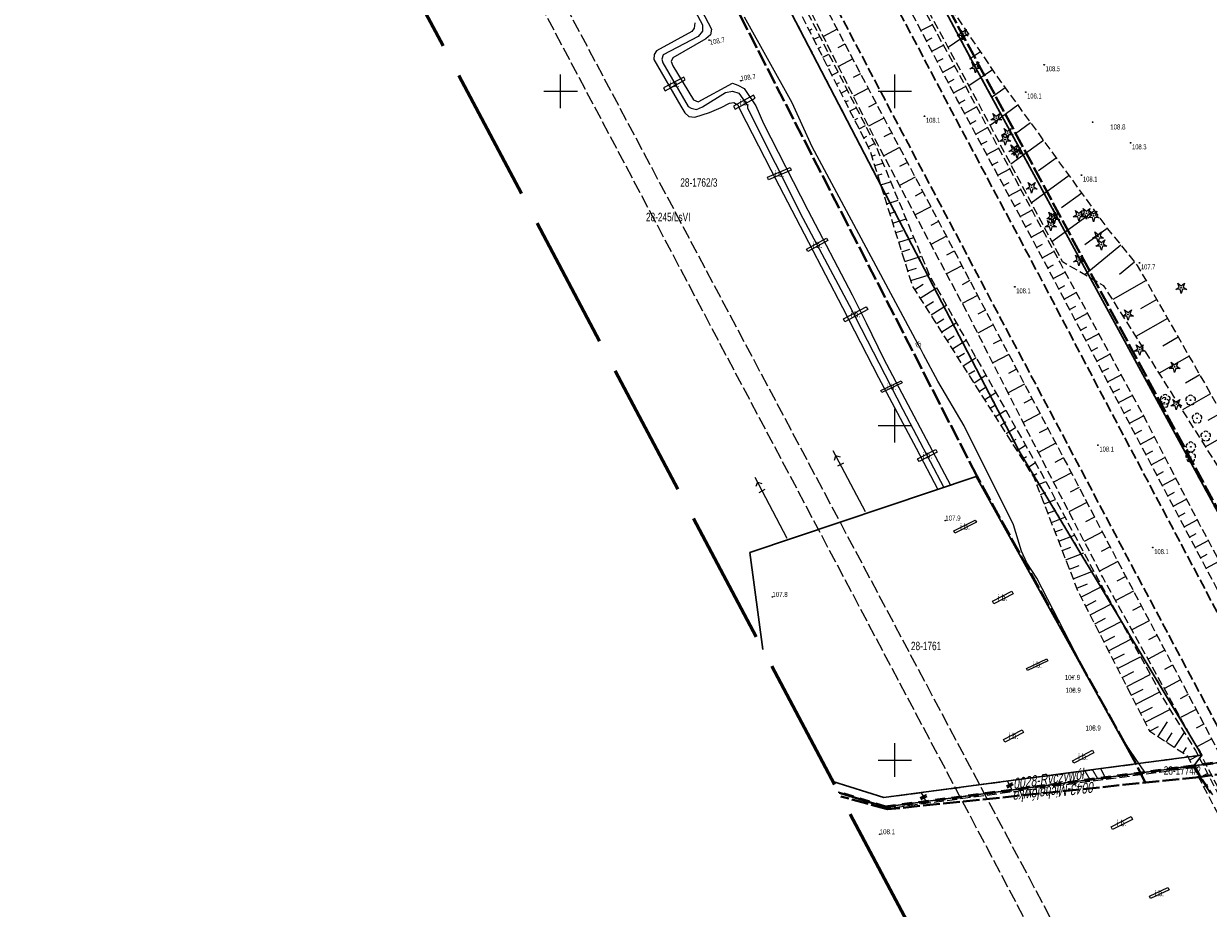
# Model space of a CAD drawing. Header units: metres. Extents: x 7529521 to 7531797, y 5723878 to 5728074.
# Tile 63 of 90: x 7530020 to 7530197, y 5726828 to 5726960. Entities that reach past the tile are written whole.
import ezdxf
from ezdxf.enums import TextEntityAlignment as Align

# ---------------------------------------------------------------- set-up
doc = ezdxf.new("R2010")
doc.units = ezdxf.units.M
for name, pattern in [('11', [3, 2.5, -0.5]), ('2_BUIB12_02', [0]), ('2_KTPL01', [2, 1.5, -0.5]), ('4_1', [0]), ('4_SUPC_01', [0]), ('4_SUPE_01', [0]), ('4_SUPE_P_01', [2.5, 2, -0.5]), ('4_SUPT_01', [0]), ('GAO', [2.5, 1.5, -1]), ('GDE', [0]), ('GUK', [2, 1.5, -0.5]), ('GUZ', [1, 0.5, -0.5]), ('L_0_05', [1.75, 1.25, -0.5]), ('L_0_06', [2, 1.5, -0.5]), ('L_0_09', [2.5, 2, -0.5])]:
    doc.linetypes.add(name, pattern=pattern)
doc.layers.get('0').update_dxf_attribs({"color": 252})
for name, color, linetype, lineweight in [('BUIB_E_T_6', 252, 'Continuous', 18), ('BUIB_L_10', 252, '2_BUIB12_02', 25), ('Dzialki', 80, 'GDE', 30), ('EPGTO_T_0', 5, 'Continuous', 18), ('jezdnia', 252, 'L_0_06', 18), ('k', 252, 'Continuous', 18), ('Kontury', 252, 'GUK', 18), ('KTPL_L_0', 252, '2_KTPL01', 18), ('MPZP', 130, '11', 40), ('Numery_dzialek', 80, 'Continuous', 30), ('Numery_konturow', 252, 'Continuous', 13), ('RTPW_T_0', 252, 'Continuous', 15), ('skarpa nieumocniona', 252, 'L_0_05', 18), ('SUPC_L_1', 200, '4_SUPC_01', 18), ('SUPE_L_1', 240, '4_SUPE_01', 18), ('SUPP_L_2', 240, '4_SUPE_P_01', 18), ('SUPT_E_T_0', 30, 'Continuous', 15), ('SUPT_L_0', 30, '4_SUPT_01', 18), ('Uzytki', 252, 'GUZ', 18), ('wysokosci_naturalne', 7, 'Continuous', 18)]:
    doc.layers.add(name, color=color, linetype=linetype, lineweight=lineweight)
doc.layers.add('EPGPO_L_0', color=7, linetype='GAO', lineweight=50, true_color=0x940094)
doc.layers.add('zakres', color=7, linetype='L_0_09', lineweight=50, true_color=0xff05ff)
doc.styles.get("Standard").update_dxf_attribs({"font": 'arial.ttf'})

# ---------------------------------------------------------------- blocks, each defined once
blk = doc.blocks.new('2_RTPW01')
at = {"linetype": 'Continuous'}
blk.add_circle((0, 0), 0.045, dxfattribs=at)
blk = doc.blocks.new('OBOP02_01')
at = {"linetype": 'Continuous', "lineweight": 18}
blk.add_hatch(color=0, dxfattribs=at).paths.add_polyline_path([(0, -0.1, 1), (0, 0.1, 1)])
at = {"color": 0, "linetype": 'Continuous', "lineweight": 18}
blk.add_circle((0, 0), 0.1, dxfattribs=at)
for centre, radius, start, end in [((-0.77, 0.25), 0.7, 101.6336, 222.6627), ((0, 0.8), 0.7, 29.8459, 150.1541), ((0.77, 0.25), 0.7, 317.3373, 78.3664), ((-0.46, -0.64), 0.71, 174.3693, 292.5572), ((0.46, -0.64), 0.71, 247.4428, 5.6307)]:
    blk.add_arc(centre, radius, start, end, dxfattribs=at)
blk = doc.blocks.new('OBOP01_01')
at = {"linetype": 'Continuous', "lineweight": 18}
blk.add_hatch(color=0, dxfattribs=at).paths.add_polyline_path([(0, -0.1, 1), (0, 0.1, 1)])
at = {"color": 0, "linetype": 'Continuous', "lineweight": 18, "flags": 128}
blk.add_lwpolyline([(0, -1.74), (-0.35, -0.48), (-1.65, -0.54), (-0.57, 0.18), (-1.02, 1.4), (0, 0.6), (1.02, 1.4), (0.57, 0.18), (1.65, -0.54), (0.35, -0.48), (0, -1.74)], dxfattribs=at)
at = {"color": 0, "linetype": 'Continuous', "lineweight": 18}
blk.add_circle((0, 0), 0.1, dxfattribs=at)
blk = doc.blocks.new('RTPW01')
at = {"linetype": 'Continuous', "lineweight": 13}
blk.add_hatch(color=0, dxfattribs=at).paths.add_polyline_path([(0, -0.09, 1), (0, 0.09, 1)])
at = {"color": 0, "linetype": 'Continuous', "lineweight": 13}
blk.add_circle((0, 0), 0.0906, dxfattribs=at)

msp = doc.modelspace()

# ---------------------------------------------------------------- linework, layer by layer
at = {"layer": 'BUIB_L_10', "linetype": '2_BUIB12_02'}
for p, q in [((7530118.41, 5726952.13), (7530115.39, 5726950.53)), ((7530115.63, 5726950.08), (7530118.65, 5726951.69)), ((7530118.65, 5726951.69), (7530118.41, 5726952.13)), ((7530115.39, 5726950.53), (7530115.63, 5726950.08)), ((7530128.86, 5726949.4), (7530125.84, 5726947.79)), ((7530125.84, 5726947.79), (7530126.08, 5726947.34)), ((7530126.08, 5726947.34), (7530129.1, 5726948.95)), ((7530129.1, 5726948.95), (7530128.86, 5726949.4)), ((7530130.93, 5726937.17), (7530134.32, 5726938.59)), ((7530131.1, 5726936.77), (7530130.93, 5726937.17)), ((7530134.49, 5726938.18), (7530131.1, 5726936.77)), ((7530134.32, 5726938.59), (7530134.49, 5726938.18)), ((7530136.79, 5726926.39), (7530139.79, 5726928.04)), ((7530139.99, 5726927.67), (7530136.99, 5726926.02)), ((7530139.79, 5726928.04), (7530139.99, 5726927.67)), ((7530136.99, 5726926.02), (7530136.79, 5726926.39)), ((7530142.29, 5726915.97), (7530145.71, 5726917.78)), ((7530145.71, 5726917.78), (7530145.94, 5726917.35)), ((7530142.52, 5726915.53), (7530142.29, 5726915.97)), ((7530145.94, 5726917.35), (7530142.52, 5726915.53)), ((7530147.91, 5726905.28), (7530150.94, 5726906.72)), ((7530148.06, 5726904.95), (7530147.91, 5726905.28)), ((7530151.1, 5726906.38), (7530148.06, 5726904.95)), ((7530150.94, 5726906.72), (7530151.1, 5726906.38)), ((7530153.4, 5726895.05), (7530156.12, 5726896.45)), ((7530156.12, 5726896.45), (7530156.33, 5726896.06)), ((7530153.61, 5726894.65), (7530153.4, 5726895.05)), ((7530156.33, 5726896.06), (7530153.61, 5726894.65)), ((7530158.81, 5726884.26), (7530162.02, 5726885.88)), ((7530162.02, 5726885.88), (7530162.19, 5726885.55)), ((7530158.97, 5726883.93), (7530158.81, 5726884.26)), ((7530162.19, 5726885.55), (7530158.97, 5726883.93)), ((7530164.58, 5726873.75), (7530167.48, 5726875.25)), ((7530167.48, 5726875.25), (7530167.69, 5726874.85)), ((7530164.79, 5726873.35), (7530164.58, 5726873.75)), ((7530167.69, 5726874.85), (7530164.79, 5726873.35)), ((7530169.69, 5726863.7), (7530172.73, 5726865.14)), ((7530172.89, 5726864.81), (7530169.85, 5726863.37)), ((7530172.73, 5726865.14), (7530172.89, 5726864.81)), ((7530169.85, 5726863.37), (7530169.69, 5726863.7)), ((7530166.23, 5726853.09), (7530169.02, 5726854.54)), ((7530169.24, 5726854.1), (7530166.45, 5726852.66)), ((7530169.02, 5726854.54), (7530169.24, 5726854.1)), ((7530166.45, 5726852.66), (7530166.23, 5726853.09)), ((7530176.56, 5726849.9), (7530179.57, 5726851.46)), ((7530179.76, 5726851.1), (7530176.75, 5726849.54)), ((7530179.57, 5726851.46), (7530179.76, 5726851.1)), ((7530176.75, 5726849.54), (7530176.56, 5726849.9)), ((7530182.33, 5726840.03), (7530185.33, 5726841.54)), ((7530185.33, 5726841.54), (7530185.53, 5726841.13)), ((7530182.53, 5726839.63), (7530182.33, 5726840.03)), ((7530185.53, 5726841.13), (7530182.53, 5726839.63)), ((7530188.08, 5726829.65), (7530190.83, 5726830.94)), ((7530190.83, 5726830.94), (7530191, 5726830.57)), ((7530188.25, 5726829.28), (7530188.08, 5726829.65)), ((7530191, 5726830.57), (7530188.25, 5726829.28))]:
    msp.add_line(p, q, dxfattribs=at)
at = {"layer": 'Dzialki'}
for p, q in [((7530096.68, 5727076.15), (7530162.07, 5726953.58)), ((7530168.6, 5726896.2), (7530105.06, 5727018.32)), ((7530162.07, 5726953.58), (7530216.65, 5726853.34)), ((7530195.92, 5726850.75), (7530168.6, 5726896.2)), ((7530162.14, 5726892.39), (7530128.32, 5726881.05)), ((7530186.01, 5726849.41), (7530162.14, 5726892.39)), ((7530128.32, 5726881.05), (7530130.26, 5726866.53)), ((7530186.01, 5726849.41), (7530195.92, 5726850.75)), ((7530217.39, 5726852.01), (7530194.71, 5726849.15)), ((7530194.71, 5726849.15), (7530195.92, 5726850.75)), ((7530148.34, 5726844.39), (7530186.01, 5726849.41)), ((7530194.71, 5726849.15), (7530148.57, 5726842.99)), ((7530194.71, 5726849.15), (7530195.67, 5726847.42)), ((7530140.72, 5726846.78), (7530148.34, 5726844.39)), ((7530195.67, 5726847.42), (7530197.22, 5726845.06)), ((7530148.57, 5726842.99), (7530141.56, 5726845.19))]:
    msp.add_line(p, q, dxfattribs=at)
at = {"layer": 'EPGPO_L_0', "linetype": 'GAO'}
for p, q in [((7530217.39, 5726852.01), (7530194.71, 5726849.15)), ((7530194.71, 5726849.15), (7530148.57, 5726842.99)), ((7530148.57, 5726842.99), (7530141.56, 5726845.19))]:
    msp.add_line(p, q, dxfattribs=at)
at = {"layer": 'jezdnia', "color": 251, "lineweight": 30, "flags": 128}
for points in [[(7530249.74, 5726774.91), (7530238.97, 5726795.03), (7530227.73, 5726816.2), (7530211.17, 5726847.69), (7530209.64, 5726850.47), (7530207.76, 5726854.05), (7530192.02, 5726883.78), (7530183.97, 5726898.95), (7530171.46, 5726922.68), (7530157.86, 5726948.23), (7530144.92, 5726972.76), (7530131.87, 5726997.33), (7530119.38, 5727020.86), (7530101.01, 5727055.65), (7530091.95, 5727072.8), (7530088.26, 5727079.82), (7530081.04, 5727093.4), (7530069.61, 5727115.07), (7530057.57, 5727137.9), (7530044.71, 5727162.33), (7530031.59, 5727187.1), (7530018.34, 5727212.06), (7530007.67, 5727232.32), (7529994.99, 5727256.31), (7529991.76, 5727262.47), (7529988.37, 5727268.84), (7529980.42, 5727283.93), (7529967.15, 5727308.88), (7529954.85, 5727332.14), (7529942.09, 5727356.32), (7529930.86, 5727377.61), (7529915.18, 5727407.25), (7529903.89, 5727428.55), (7529894.26, 5727446.69), (7529880.14, 5727473.23)], [(7530242.27, 5726771.9), (7530231.79, 5726791.68), (7530220.68, 5726812.63), (7530202.29, 5726847.46), (7530185.04, 5726879.79), (7530176.71, 5726895.54), (7530164.42, 5726918.67), (7530150.89, 5726944.21), (7530137.74, 5726969.2), (7530124.84, 5726993.45), (7530112.58, 5727016.63), (7530108.22, 5727024.86), (7530105.48, 5727030.02), (7530093.95, 5727051.8), (7530073.89, 5727089.79), (7530062.53, 5727111.3), (7530050.49, 5727134.16), (7530037.72, 5727158.24), (7530024.4, 5727183.4), (7530011.32, 5727208.1), (7530000.48, 5727228.7), (7529987.91, 5727252.49), (7529973.3, 5727280.18), (7529960.06, 5727305.23), (7529947.76, 5727328.46), (7529935.05, 5727352.46), (7529923.63, 5727374.14), (7529908.05, 5727403.56), (7529896.96, 5727424.57), (7529891.02, 5727435.64), (7529887.4, 5727442.66), (7529880.11, 5727456.35), (7529873.09, 5727469.59)]]:
    msp.add_lwpolyline(points, dxfattribs=at)
at = {"layer": 'k', "linetype": 'Continuous', "lineweight": 18, "flags": 128}
for points in [[(7530100, 5726947.5), (7530100, 5726952.5)], [(7530150, 5726947.5), (7530150, 5726952.5)], [(7530097.5, 5726950), (7530102.5, 5726950)], [(7530147.5, 5726950), (7530152.5, 5726950)], [(7530150, 5726897.5), (7530150, 5726902.5)], [(7530147.5, 5726900), (7530152.5, 5726900)], [(7530150, 5726847.5), (7530150, 5726852.5)], [(7530147.5, 5726850), (7530152.5, 5726850)]]:
    msp.add_lwpolyline(points, dxfattribs=at)
at = {"layer": 'Kontury'}
for p, q in [((7530096.68, 5727076.15), (7530162.07, 5726953.58)), ((7530168.6, 5726896.2), (7530105.06, 5727018.32)), ((7530162.07, 5726953.58), (7530216.65, 5726853.34)), ((7530195.92, 5726850.75), (7530168.6, 5726896.2)), ((7530186.01, 5726849.41), (7530195.92, 5726850.75)), ((7530148.34, 5726844.39), (7530186.01, 5726849.41)), ((7530140.72, 5726846.78), (7530148.34, 5726844.39))]:
    msp.add_line(p, q, dxfattribs=at)
at = {"layer": 'KTPL_L_0', "linetype": '2_KTPL01'}
for p, q in [((7530195, 5726848.88), (7530148.88, 5726842.73)), ((7530195, 5726848.88), (7530195.96, 5726847.15)), ((7530195.96, 5726847.15), (7530197.52, 5726844.79)), ((7530148.88, 5726842.73), (7530141.67, 5726844.99))]:
    msp.add_line(p, q, dxfattribs=at)
at = {"layer": 'MPZP'}
for points in [[(7530187.43, 5726846.62), (7530186.04, 5726849.48), (7530162.25, 5726892.49), (7530099.06, 5727015.36), (7529930.79, 5727330.98), (7529894.38, 5727311.65)], [(7530096.9, 5727075.99), (7530215.71, 5726855.11), (7530218.15, 5726850.64), (7530266.96, 5726864.8)], [(7530218.15, 5726850.64), (7530195.5, 5726847.46), (7530148.87, 5726842.63), (7530141.89, 5726844.57)]]:
    msp.add_lwpolyline(points, dxfattribs=at)
at = {"layer": 'skarpa nieumocniona', "color": 252, "lineweight": 18, "flags": 128}
for points in [[(7530211.12, 5726856.24), (7530211.4, 5726855.21), (7530208.9, 5726855.4), (7530193.42, 5726884.56), (7530185.31, 5726899.91), (7530173.06, 5726923.22), (7530159.28, 5726948.82), (7530146.43, 5726973.35), (7530133.18, 5726997.96), (7530120.77, 5727021.75), (7530102.37, 5727056.4), (7530094.07, 5727072.78), (7530094.71, 5727073.88), (7530095.5, 5727073.13), (7530104.01, 5727057.3), (7530122.4, 5727022.46), (7530134.78, 5726999.29), (7530147.92, 5726974.14), (7530161.05, 5726949.84), (7530174.7, 5726924.35), (7530187.31, 5726901.21), (7530195.42, 5726885.5)], [(7530215.1, 5726857.54), (7530214.08, 5726863.4), (7530211.9, 5726870.2), (7530209.02, 5726875.47), (7530202.06, 5726888.02), (7530181.27, 5726920.91), (7530175.09, 5726924.48), (7530161.48, 5726950.08), (7530148.38, 5726974.26), (7530135.03, 5726999.6), (7530122.72, 5727022.72), (7530104.34, 5727057.52), (7530095.95, 5727073.28), (7530095.79, 5727074.41), (7530096.84, 5727074.29), (7530105.21, 5727058.38), (7530124.51, 5727023.95), (7530136.8, 5727000.68), (7530149.74, 5726975.2), (7530165.35, 5726952.09), (7530181.82, 5726929.43), (7530186.25, 5726923.97), (7530205.64, 5726890.01), (7530212.63, 5726877.51), (7530216.27, 5726871.39), (7530218.33, 5726865.15), (7530217.47, 5726856.56), (7530212.4, 5726855.63), (7530211.84, 5726856.56)], [(7530123.38, 5726992.49), (7530136.39, 5726968.67), (7530149.7, 5726943.45), (7530163.1, 5726918.09), (7530175.29, 5726895.04), (7530183.63, 5726879.15), (7530197.57, 5726852.8), (7530219.08, 5726811.91), (7530230.27, 5726790.9), (7530240.07, 5726772.51), (7530237.68, 5726771.31), (7530227.86, 5726789.67), (7530216.77, 5726810.71), (7530195.35, 5726851.59), (7530181.09, 5726877.34), (7530172.75, 5726893.46), (7530161, 5726916.55), (7530147.38, 5726942.15), (7530134.55, 5726967.6), (7530121.65, 5726991.44), (7530107.02, 5727019.49), (7530108.17, 5727020.97)], [(7530121.33, 5726991.11), (7530134.05, 5726967.4), (7530147.13, 5726941.83), (7530155.19, 5726922.44), (7530171.88, 5726892.94), (7530180.39, 5726877.02), (7530190.45, 5726858.66), (7530194.96, 5726851.44), (7530216.23, 5726810.4), (7530227.5, 5726789.32), (7530237.17, 5726770.97), (7530236.32, 5726770.44), (7530226.6, 5726788.97), (7530215.17, 5726809.81), (7530193.82, 5726850.55), (7530188.14, 5726854.25), (7530177.46, 5726875.09), (7530170.77, 5726892.35), (7530152.64, 5726920.89), (7530146.26, 5726941.22), (7530133.12, 5726967.14), (7530120.19, 5726990.38), (7530105.45, 5727018.16), (7530104.89, 5727019.22), (7530106.62, 5727019.22)]]:
    msp.add_lwpolyline(points, close=True, dxfattribs=at)
at = {"layer": 'skarpa nieumocniona', "color": 252, "linetype": 'Continuous', "lineweight": 18, "flags": 128}
for points in [[(7530137.19, 5726959.1), (7530137.63, 5726959.33)], [(7530141.35, 5726959.27), (7530139.3, 5726958.18)], [(7530153.9, 5726959.08), (7530155.58, 5726959.96)], [(7530160.97, 5726958.58), (7530157.97, 5726956.55)], [(7530137.87, 5726957.77), (7530138.75, 5726958.21)], [(7530138.55, 5726956.43), (7530138.99, 5726956.65)], [(7530142.52, 5726957.06), (7530141.47, 5726956.5)], [(7530154.71, 5726957.53), (7530155.56, 5726957.98)], [(7530155.52, 5726955.98), (7530157.25, 5726956.88)], [(7530139.23, 5726955.09), (7530140.12, 5726955.54)], [(7530156.34, 5726954.43), (7530157.21, 5726954.89)], [(7530162.79, 5726955.88), (7530161.16, 5726954.78)], [(7530139.91, 5726953.75), (7530140.35, 5726953.98)], [(7530143.69, 5726954.85), (7530141.55, 5726953.72)], [(7530157.15, 5726952.88), (7530158.91, 5726953.8)], [(7530164.61, 5726953.19), (7530161.08, 5726950.81)], [(7530140.58, 5726952.41), (7530141.48, 5726952.87)], [(7530141.26, 5726951.08), (7530141.71, 5726951.31)], [(7530144.85, 5726952.63), (7530143.76, 5726952.06)], [(7530157.96, 5726951.33), (7530158.85, 5726951.8)], [(7530141.94, 5726949.74), (7530142.85, 5726950.2)], [(7530146.02, 5726950.42), (7530143.8, 5726949.25)], [(7530158.77, 5726949.78), (7530160.57, 5726950.72)], [(7530166.48, 5726950.54), (7530164.59, 5726949.16)], [(7530142.62, 5726948.4), (7530143.08, 5726948.63)], [(7530147.19, 5726948.21), (7530146.06, 5726947.62)], [(7530159.59, 5726948.23), (7530160.49, 5726948.72)], [(7530168.39, 5726947.91), (7530164.24, 5726944.89)], [(7530143.3, 5726947.06), (7530144.21, 5726947.53)], [(7530148.35, 5726946), (7530146.05, 5726944.79)], [(7530160.42, 5726946.69), (7530162.22, 5726947.66)], [(7530143.98, 5726945.72), (7530144.44, 5726945.96)], [(7530144.65, 5726944.39), (7530145.58, 5726944.86)], [(7530161.25, 5726945.15), (7530162.15, 5726945.64)], [(7530162.08, 5726943.61), (7530163.87, 5726944.58)], [(7530170.3, 5726945.28), (7530168.04, 5726943.63)], [(7530145.33, 5726943.05), (7530145.8, 5726943.28)], [(7530149.52, 5726943.79), (7530148.35, 5726943.17)], [(7530162.91, 5726942.07), (7530163.8, 5726942.55)], [(7530172.21, 5726942.65), (7530167.32, 5726939.09)], [(7530146.01, 5726941.71), (7530146.95, 5726942.19)], [(7530150.69, 5726941.58), (7530148.34, 5726940.34)], [(7530163.74, 5726940.53), (7530165.52, 5726941.49)], [(7530146.55, 5726940.31), (7530147.08, 5726940.48)], [(7530146.99, 5726938.88), (7530148.2, 5726939.26)], [(7530151.86, 5726939.37), (7530150.69, 5726938.75)], [(7530164.57, 5726938.99), (7530165.46, 5726939.47)], [(7530174.13, 5726940.02), (7530171.49, 5726938.11)], [(7530147.44, 5726937.45), (7530148.11, 5726937.66)], [(7530153.03, 5726937.16), (7530150.69, 5726935.93)], [(7530165.4, 5726937.45), (7530167.18, 5726938.41)], [(7530176.04, 5726937.39), (7530170.4, 5726933.29)], [(7530147.89, 5726936.02), (7530149.35, 5726936.48)], [(7530166.23, 5726935.91), (7530167.11, 5726936.38)], [(7530148.34, 5726934.59), (7530149.14, 5726934.84)], [(7530148.79, 5726933.16), (7530150.51, 5726933.7)], [(7530154.19, 5726934.95), (7530153.03, 5726934.33)], [(7530167.06, 5726934.37), (7530168.83, 5726935.32)], [(7530177.95, 5726934.76), (7530174.94, 5726932.58)], [(7530149.24, 5726931.73), (7530150.16, 5726932.02)], [(7530155.36, 5726932.74), (7530153.04, 5726931.51)], [(7530167.89, 5726932.83), (7530168.77, 5726933.3)], [(7530168.72, 5726931.28), (7530170.48, 5726932.23)], [(7530179.86, 5726932.13), (7530173.48, 5726927.5)], [(7530149.69, 5726930.3), (7530151.66, 5726930.92)], [(7530156.53, 5726930.53), (7530155.37, 5726929.92)], [(7530169.55, 5726929.74), (7530170.43, 5726930.22)], [(7530150.14, 5726928.86), (7530151.19, 5726929.2)], [(7530157.7, 5726928.32), (7530155.38, 5726927.1)], [(7530170.38, 5726928.2), (7530172.13, 5726929.15)], [(7530181.77, 5726929.5), (7530178.4, 5726927.05)], [(7530150.59, 5726927.43), (7530152.82, 5726928.13)], [(7530171.2, 5726926.66), (7530172.08, 5726927.13)], [(7530183.81, 5726926.98), (7530178.39, 5726922.57)], [(7530151.03, 5726926), (7530152.22, 5726926.37)], [(7530151.48, 5726924.57), (7530153.98, 5726925.35)], [(7530158.87, 5726926.11), (7530157.71, 5726925.5)], [(7530172.03, 5726925.12), (7530173.78, 5726926.06)], [(7530151.93, 5726923.14), (7530153.24, 5726923.55)], [(7530160.03, 5726923.9), (7530157.73, 5726922.68)], [(7530172.86, 5726923.58), (7530173.74, 5726924.05)], [(7530173.68, 5726922.03), (7530175.46, 5726922.97)], [(7530185.86, 5726924.45), (7530183.6, 5726922.62)], [(7530152.38, 5726921.71), (7530155.13, 5726922.57)], [(7530161.2, 5726921.69), (7530160.05, 5726921.08)], [(7530187.56, 5726921.69), (7530182.57, 5726918.85)], [(7530152.98, 5726920.35), (7530154.23, 5726921.14)], [(7530153.79, 5726919.08), (7530156.22, 5726920.63)], [(7530162.37, 5726919.48), (7530160.08, 5726918.27)], [(7530174.5, 5726920.48), (7530175.39, 5726920.96)], [(7530175.31, 5726918.93), (7530177.13, 5726919.89)], [(7530154.59, 5726917.82), (7530155.77, 5726918.57)], [(7530155.4, 5726916.55), (7530157.7, 5726918.01)], [(7530176.12, 5726917.39), (7530177.05, 5726917.87)], [(7530189.17, 5726918.87), (7530186.74, 5726917.48)], [(7530156.2, 5726915.28), (7530157.32, 5726915.99)], [(7530163.54, 5726917.27), (7530162.39, 5726916.66)], [(7530176.94, 5726915.84), (7530178.8, 5726916.82)], [(7530190.78, 5726916.04), (7530186.05, 5726913.35)], [(7530157, 5726914.02), (7530159.17, 5726915.4)], [(7530164.71, 5726915.06), (7530162.38, 5726913.83)], [(7530177.75, 5726914.29), (7530178.7, 5726914.78)], [(7530157.81, 5726912.75), (7530158.86, 5726913.42)], [(7530158.61, 5726911.49), (7530160.65, 5726912.78)], [(7530165.87, 5726912.85), (7530164.69, 5726912.22)], [(7530178.57, 5726912.74), (7530180.48, 5726913.74)], [(7530192.39, 5726913.22), (7530190.09, 5726911.91)], [(7530159.42, 5726910.22), (7530160.41, 5726910.85)], [(7530167.04, 5726910.64), (7530164.65, 5726909.37)], [(7530179.38, 5726911.19), (7530180.35, 5726911.7)], [(7530180.19, 5726909.64), (7530182.15, 5726910.67)], [(7530160.22, 5726908.95), (7530162.13, 5726910.17)], [(7530194, 5726910.4), (7530189.53, 5726907.85)], [(7530161.03, 5726907.69), (7530161.95, 5726908.27)], [(7530161.83, 5726906.42), (7530163.61, 5726907.55)], [(7530168.21, 5726908.43), (7530167, 5726907.78)], [(7530181.01, 5726908.09), (7530182, 5726908.61)], [(7530181.82, 5726906.54), (7530183.83, 5726907.6)], [(7530195.61, 5726907.58), (7530193.44, 5726906.34)], [(7530162.64, 5726905.16), (7530163.49, 5726905.7)], [(7530169.38, 5726906.22), (7530166.92, 5726904.91)], [(7530182.64, 5726904.99), (7530183.65, 5726905.53)], [(7530163.44, 5726903.89), (7530165.09, 5726904.94)], [(7530170.55, 5726904.01), (7530169.3, 5726903.35)], [(7530183.45, 5726903.44), (7530185.5, 5726904.52)], [(7530197.22, 5726904.75), (7530193.01, 5726902.35)], [(7530164.25, 5726902.62), (7530165.04, 5726903.13)], [(7530165.05, 5726901.36), (7530166.57, 5726902.32)], [(7530171.72, 5726901.8), (7530169.19, 5726900.46)], [(7530184.26, 5726901.89), (7530185.3, 5726902.44)], [(7530198.83, 5726901.93), (7530196.79, 5726900.76)], [(7530165.85, 5726900.09), (7530166.58, 5726900.55)], [(7530185.08, 5726900.35), (7530187.18, 5726901.45)], [(7530166.66, 5726898.83), (7530168.05, 5726899.71)], [(7530172.89, 5726899.59), (7530171.6, 5726898.91)], [(7530185.9, 5726898.8), (7530186.94, 5726899.35)], [(7530186.71, 5726897.25), (7530188.79, 5726898.35)], [(7530200.44, 5726899.11), (7530196.48, 5726896.85)], [(7530167.46, 5726897.56), (7530168.13, 5726897.98)], [(7530168.27, 5726896.29), (7530169.53, 5726897.1)], [(7530174.06, 5726897.38), (7530171.46, 5726896)], [(7530169.07, 5726895.03), (7530169.67, 5726895.41)], [(7530175.22, 5726895.17), (7530173.91, 5726894.47)], [(7530187.53, 5726895.7), (7530188.56, 5726896.25)], [(7530188.35, 5726894.16), (7530190.39, 5726895.24)], [(7530169.88, 5726893.76), (7530171.01, 5726894.48)], [(7530170.68, 5726892.5), (7530171.22, 5726892.84)], [(7530176.39, 5726892.95), (7530173.73, 5726891.56)], [(7530189.17, 5726892.61), (7530190.18, 5726893.15)], [(7530171.25, 5726891.11), (7530172.58, 5726891.63)], [(7530189.99, 5726891.06), (7530192, 5726892.13)], [(7530171.79, 5726889.71), (7530172.55, 5726890)], [(7530177.55, 5726890.74), (7530176.21, 5726890.04)], [(7530190.8, 5726889.52), (7530191.8, 5726890.04)], [(7530172.34, 5726888.31), (7530174.01, 5726888.96)], [(7530178.71, 5726888.53), (7530176.03, 5726887.12)], [(7530191.62, 5726887.97), (7530193.6, 5726889.02)], [(7530172.88, 5726886.92), (7530173.8, 5726887.27)], [(7530173.42, 5726885.52), (7530175.43, 5726886.3)], [(7530179.87, 5726886.31), (7530178.52, 5726885.61)], [(7530192.44, 5726886.42), (7530193.42, 5726886.94)], [(7530193.26, 5726884.87), (7530195.21, 5726885.91)], [(7530173.96, 5726884.12), (7530175.05, 5726884.54)], [(7530181.04, 5726884.1), (7530178.32, 5726882.68)], [(7530174.5, 5726882.72), (7530176.86, 5726883.63)], [(7530194.08, 5726883.33), (7530195.05, 5726883.85)], [(7530194.9, 5726881.78), (7530196.86, 5726882.82)], [(7530175.04, 5726881.32), (7530176.31, 5726881.81)], [(7530175.58, 5726879.92), (7530178.28, 5726880.97)], [(7530182.2, 5726881.89), (7530180.83, 5726881.17)], [(7530195.72, 5726880.24), (7530196.7, 5726880.76)], [(7530176.13, 5726878.52), (7530177.56, 5726879.08)], [(7530183.36, 5726879.67), (7530180.62, 5726878.23)], [(7530196.54, 5726878.69), (7530198.51, 5726879.74)], [(7530176.67, 5726877.12), (7530179.71, 5726878.3)], [(7530184.53, 5726877.46), (7530183.17, 5726876.74)], [(7530177.21, 5726875.72), (7530178.81, 5726876.35)], [(7530177.83, 5726874.36), (7530180.97, 5726875.97)], [(7530185.7, 5726875.25), (7530183.02, 5726873.84)], [(7530178.51, 5726873.03), (7530180.1, 5726873.84)], [(7530179.2, 5726871.69), (7530182.41, 5726873.34)], [(7530186.86, 5726873.04), (7530185.55, 5726872.35)], [(7530179.88, 5726870.36), (7530181.51, 5726871.19)], [(7530180.57, 5726869.02), (7530183.85, 5726870.71)], [(7530188.03, 5726870.83), (7530185.45, 5726869.46)], [(7530181.25, 5726867.69), (7530182.91, 5726868.54)], [(7530181.93, 5726866.35), (7530185.29, 5726868.07)], [(7530189.2, 5726868.62), (7530187.93, 5726867.95)], [(7530190.37, 5726866.41), (7530187.87, 5726865.09)], [(7530182.62, 5726865.02), (7530184.32, 5726865.89)], [(7530183.3, 5726863.68), (7530186.74, 5726865.44)], [(7530183.99, 5726862.35), (7530185.72, 5726863.24)], [(7530184.67, 5726861.01), (7530188.18, 5726862.81)], [(7530191.54, 5726864.2), (7530190.31, 5726863.55)], [(7530192.71, 5726861.99), (7530190.3, 5726860.72)], [(7530185.35, 5726859.68), (7530187.13, 5726860.59)], [(7530186.04, 5726858.34), (7530189.62, 5726860.18)], [(7530193.88, 5726859.78), (7530192.69, 5726859.16)], [(7530186.72, 5726857.01), (7530188.53, 5726857.93)], [(7530187.41, 5726855.67), (7530191.13, 5726857.58)], [(7530195.05, 5726857.57), (7530192.72, 5726856.34)], [(7530189.31, 5726853.49), (7530190.75, 5726855.7)], [(7530188.09, 5726854.34), (7530189.42, 5726855.02)], [(7530190.57, 5726852.67), (7530191.49, 5726854.09)], [(7530191.83, 5726851.85), (7530193.29, 5726854.11)], [(7530196.22, 5726855.36), (7530195.08, 5726854.76)], [(7530197.39, 5726853.15), (7530195.14, 5726851.97)], [(7530193.08, 5726851.03), (7530193.63, 5726851.87)], [(7530194.11, 5726850.01), (7530195.36, 5726850.66)], [(7530194.81, 5726848.68), (7530195.43, 5726849)], [(7530195.5, 5726847.35), (7530196.74, 5726848)], [(7530196.2, 5726846.02), (7530196.82, 5726846.34)]]:
    msp.add_lwpolyline(points, dxfattribs=at)
at = {"layer": 'SUPC_L_1', "linetype": '4_SUPC_01'}
for p, q in [((7530101.02, 5727000.42), (7530122.57, 5726959.29)), ((7530103.09, 5726994.1), (7530121.23, 5726959.94)), ((7530120.06, 5726960.25), (7530119.98, 5726959.46)), ((7530119.62, 5726958.92), (7530114.34, 5726956.07)), ((7530119.98, 5726959.46), (7530119.62, 5726958.92)), ((7530121.24, 5726958.99), (7530120.57, 5726958.2)), ((7530121.23, 5726959.94), (7530121.24, 5726958.99)), ((7530122.44, 5726958.44), (7530121.71, 5726957.84)), ((7530122.57, 5726959.29), (7530122.44, 5726958.44)), ((7530120.57, 5726958.2), (7530115.36, 5726955.43)), ((7530121.71, 5726957.84), (7530116.77, 5726955.01)), ((7530113.97, 5726955.48), (7530113.93, 5726954.77)), ((7530114.34, 5726956.07), (7530113.97, 5726955.48)), ((7530115.36, 5726955.43), (7530115.16, 5726954.82)), ((7530116.77, 5726955.01), (7530116.53, 5726954.47)), ((7530113.93, 5726954.77), (7530118, 5726947.76)), ((7530115.16, 5726954.82), (7530115.27, 5726954.27)), ((7530115.27, 5726954.27), (7530119.06, 5726947.73)), ((7530116.53, 5726954.47), (7530116.77, 5726953.83)), ((7530116.77, 5726953.83), (7530119.85, 5726948.71)), ((7530120.56, 5726948.41), (7530125.69, 5726951.19)), ((7530121.22, 5726947.66), (7530124.64, 5726949.8)), ((7530124.64, 5726949.8), (7530125.71, 5726950)), ((7530125.69, 5726951.19), (7530126.51, 5726950.93)), ((7530125.71, 5726950), (7530126.67, 5726949.73)), ((7530126.51, 5726950.93), (7530127.47, 5726950.41)), ((7530126.67, 5726949.73), (7530127.95, 5726947.85)), ((7530127.47, 5726950.41), (7530129.18, 5726947.8)), ((7530119.85, 5726948.71), (7530120.56, 5726948.41)), ((7530124.02, 5726947.6), (7530125.26, 5726948.24)), ((7530125.26, 5726948.24), (7530125.93, 5726948.31)), ((7530125.93, 5726948.31), (7530126.49, 5726947.96)), ((7530126.49, 5726947.96), (7530126.8, 5726947.26)), ((7530127.95, 5726947.85), (7530127.96, 5726947.48)), ((7530129.18, 5726947.8), (7530130.32, 5726945.18)), ((7530118, 5726947.76), (7530118.59, 5726946.76)), ((7530118.59, 5726946.76), (7530119.16, 5726946.23)), ((7530119.06, 5726947.73), (7530119.51, 5726947.47)), ((7530119.16, 5726946.23), (7530120.05, 5726946.12)), ((7530119.51, 5726947.47), (7530120.31, 5726947.27)), ((7530120.05, 5726946.12), (7530122.29, 5726946.84)), ((7530120.31, 5726947.27), (7530121.22, 5726947.66)), ((7530122.29, 5726946.84), (7530124.02, 5726947.6)), ((7530126.8, 5726947.26), (7530131.46, 5726938.25)), ((7530127.96, 5726947.48), (7530136.25, 5726931.03)), ((7530130.32, 5726945.18), (7530136.99, 5726932.2)), ((7530131.46, 5726938.25), (7530137.07, 5726927.44)), ((7530136.99, 5726932.2), (7530143.6, 5726919.57)), ((7530136.25, 5726931.03), (7530143.14, 5726918.02)), ((7530137.07, 5726927.44), (7530142.16, 5726917.68)), ((7530143.6, 5726919.57), (7530145.69, 5726915.39)), ((7530142.16, 5726917.68), (7530147.55, 5726907.19)), ((7530143.14, 5726918.02), (7530151.19, 5726902.44)), ((7530145.69, 5726915.39), (7530148.29, 5726910.05)), ((7530148.29, 5726910.05), (7530158.33, 5726891.11)), ((7530147.55, 5726907.19), (7530153.16, 5726896.62)), ((7530151.19, 5726902.44), (7530157.32, 5726890.77)), ((7530153.16, 5726896.62), (7530156.43, 5726890.47)), ((7530179.57, 5726848.55), (7530180.28, 5726847.22)), ((7530180.73, 5726848.71), (7530181.44, 5726847.38)), ((7530178.43, 5726848.4), (7530179.15, 5726847.07))]:
    msp.add_line(p, q, dxfattribs=at)
at = {"layer": 'SUPC_L_1', "linetype": '4_1'}
for p, q in [((7530101.02, 5727000.42), (7530122.57, 5726959.29)), ((7530103.09, 5726994.1), (7530121.23, 5726959.94)), ((7530120.06, 5726960.25), (7530119.98, 5726959.46)), ((7530119.62, 5726958.92), (7530114.34, 5726956.07)), ((7530119.98, 5726959.46), (7530119.62, 5726958.92)), ((7530121.24, 5726958.99), (7530120.57, 5726958.2)), ((7530121.23, 5726959.94), (7530121.24, 5726958.99)), ((7530122.44, 5726958.44), (7530121.71, 5726957.84)), ((7530122.57, 5726959.29), (7530122.44, 5726958.44)), ((7530120.57, 5726958.2), (7530115.36, 5726955.43)), ((7530121.71, 5726957.84), (7530116.77, 5726955.01)), ((7530113.97, 5726955.48), (7530113.93, 5726954.77)), ((7530114.34, 5726956.07), (7530113.97, 5726955.48)), ((7530115.36, 5726955.43), (7530115.16, 5726954.82)), ((7530116.77, 5726955.01), (7530116.53, 5726954.47)), ((7530113.93, 5726954.77), (7530118, 5726947.76)), ((7530115.16, 5726954.82), (7530115.27, 5726954.27)), ((7530115.27, 5726954.27), (7530119.06, 5726947.73)), ((7530116.53, 5726954.47), (7530116.77, 5726953.83)), ((7530116.77, 5726953.83), (7530119.85, 5726948.71)), ((7530120.56, 5726948.41), (7530125.69, 5726951.19)), ((7530121.22, 5726947.66), (7530124.64, 5726949.8)), ((7530124.64, 5726949.8), (7530125.71, 5726950)), ((7530125.69, 5726951.19), (7530126.51, 5726950.93)), ((7530125.71, 5726950), (7530126.67, 5726949.73)), ((7530126.51, 5726950.93), (7530127.47, 5726950.41)), ((7530126.67, 5726949.73), (7530127.95, 5726947.85)), ((7530127.47, 5726950.41), (7530129.18, 5726947.8)), ((7530119.85, 5726948.71), (7530120.56, 5726948.41)), ((7530124.02, 5726947.6), (7530125.26, 5726948.24)), ((7530125.26, 5726948.24), (7530125.93, 5726948.31)), ((7530125.93, 5726948.31), (7530126.49, 5726947.96)), ((7530126.49, 5726947.96), (7530126.8, 5726947.26)), ((7530127.95, 5726947.85), (7530127.96, 5726947.48)), ((7530129.18, 5726947.8), (7530130.32, 5726945.18)), ((7530118, 5726947.76), (7530118.59, 5726946.76)), ((7530118.59, 5726946.76), (7530119.16, 5726946.23)), ((7530119.06, 5726947.73), (7530119.51, 5726947.47)), ((7530119.16, 5726946.23), (7530120.05, 5726946.12)), ((7530119.51, 5726947.47), (7530120.31, 5726947.27)), ((7530120.05, 5726946.12), (7530122.29, 5726946.84)), ((7530120.31, 5726947.27), (7530121.22, 5726947.66)), ((7530122.29, 5726946.84), (7530124.02, 5726947.6)), ((7530126.8, 5726947.26), (7530131.46, 5726938.25)), ((7530127.96, 5726947.48), (7530136.25, 5726931.03)), ((7530130.32, 5726945.18), (7530136.99, 5726932.2)), ((7530131.46, 5726938.25), (7530137.07, 5726927.44)), ((7530136.99, 5726932.2), (7530143.6, 5726919.57)), ((7530136.25, 5726931.03), (7530143.14, 5726918.02)), ((7530137.07, 5726927.44), (7530142.16, 5726917.68)), ((7530143.6, 5726919.57), (7530145.69, 5726915.39)), ((7530142.16, 5726917.68), (7530147.55, 5726907.19)), ((7530143.14, 5726918.02), (7530151.19, 5726902.44)), ((7530145.69, 5726915.39), (7530148.29, 5726910.05)), ((7530148.29, 5726910.05), (7530158.33, 5726891.11)), ((7530147.55, 5726907.19), (7530153.16, 5726896.62)), ((7530151.19, 5726902.44), (7530157.32, 5726890.77)), ((7530153.16, 5726896.62), (7530156.43, 5726890.47)), ((7530179.57, 5726848.55), (7530180.28, 5726847.22)), ((7530180.73, 5726848.71), (7530181.44, 5726847.38)), ((7530178.43, 5726848.4), (7530179.15, 5726847.07))]:
    msp.add_line(p, q, dxfattribs=at)
at = {"layer": 'SUPE_L_1', "linetype": '4_SUPE_01'}
for p, q in [((7530145.6, 5726887.1), (7530140.77, 5726896.26)), ((7530140.96, 5726894.83), (7530141.17, 5726895.5)), ((7530141.85, 5726895.3), (7530141.17, 5726895.5)), ((7530142.31, 5726894.41), (7530141.43, 5726893.95)), ((7530129.03, 5726892.32), (7530133.85, 5726883.17)), ((7530129.43, 5726891.56), (7530129.22, 5726890.9)), ((7530129.43, 5726891.56), (7530130.1, 5726891.36)), ((7530129.68, 5726890.01), (7530130.57, 5726890.48)), ((7530167.18, 5726846.19), (7530166.83, 5726846.84)), ((7530153.95, 5726845.12), (7530154.3, 5726844.47)), ((7530167.54, 5726846.57), (7530166.66, 5726846.1)), ((7530167.15, 5726846.24), (7530166.69, 5726846.04)), ((7530166.78, 5726845.87), (7530167.21, 5726846.13)), ((7530167.7, 5726846.27), (7530166.81, 5726845.81)), ((7530167.15, 5726846.24), (7530167.57, 5726846.51)), ((7530167.52, 5726845.54), (7530167.18, 5726846.19)), ((7530167.66, 5726846.34), (7530167.21, 5726846.13)), ((7530153.78, 5726844.38), (7530154.66, 5726844.85)), ((7530153.81, 5726844.32), (7530154.27, 5726844.52)), ((7530154.33, 5726844.42), (7530153.9, 5726844.15)), ((7530153.94, 5726844.09), (7530154.82, 5726844.56)), ((7530154.7, 5726844.79), (7530154.27, 5726844.52)), ((7530154.3, 5726844.47), (7530154.64, 5726843.82)), ((7530154.33, 5726844.42), (7530154.79, 5726844.62))]:
    msp.add_line(p, q, dxfattribs=at)
at = {"layer": 'SUPP_L_2', "linetype": '4_SUPE_P_01'}
for p, q in [((7530183.29, 5726800.06), (7529976.28, 5727190.79)), ((7530187.33, 5726799.96), (7529978.99, 5727191.78))]:
    msp.add_line(p, q, dxfattribs=at)
at = {"layer": 'SUPT_L_0', "linetype": '4_SUPT_01'}
for p, q in [((7530134.61, 5726948.27), (7530127.52, 5726961.08)), ((7530137.64, 5726941.69), (7530134.61, 5726948.27)), ((7530153.44, 5726912.25), (7530137.64, 5726941.69)), ((7530153.87, 5726911.45), (7530153.44, 5726912.25)), ((7530154.29, 5726910.66), (7530153.87, 5726911.45)), ((7530156.44, 5726906.67), (7530154.29, 5726910.66)), ((7530160.38, 5726899.97), (7530156.44, 5726906.67)), ((7530167.72, 5726885.16), (7530160.38, 5726899.97)), ((7530168.92, 5726881.23), (7530167.72, 5726885.16)), ((7530169.74, 5726879.49), (7530168.92, 5726881.23)), ((7530171.21, 5726877.2), (7530169.74, 5726879.49)), ((7530179.33, 5726861.44), (7530171.21, 5726877.2)), ((7530185.24, 5726851.31), (7530183.42, 5726854.07)), ((7530187.36, 5726848.17), (7530185.24, 5726851.31))]:
    msp.add_line(p, q, dxfattribs=at)
at = {"layer": 'Uzytki'}
for p, q in [((7530162.07, 5726953.58), (7530094.68, 5727079.89)), ((7530105.06, 5727018.32), (7530168.6, 5726896.2)), ((7530216.65, 5726853.34), (7530162.07, 5726953.58)), ((7530168.6, 5726896.2), (7530195.92, 5726850.75)), ((7530195.92, 5726850.75), (7530186.01, 5726849.41)), ((7530217.39, 5726852.01), (7530194.71, 5726849.15)), ((7530186.01, 5726849.41), (7530148.34, 5726844.39)), ((7530194.71, 5726849.15), (7530148.57, 5726842.99)), ((7530195.67, 5726847.42), (7530194.71, 5726849.15)), ((7530148.34, 5726844.39), (7530140.72, 5726846.78)), ((7530197.22, 5726845.06), (7530195.67, 5726847.42)), ((7530148.57, 5726842.99), (7530141.56, 5726845.19))]:
    msp.add_line(p, q, dxfattribs=at)
at = {"layer": 'wysokosci_naturalne', "color": 252}
for p in [(7530172.32, 5726953.97), (7530169.56, 5726949.89), (7530154.42, 5726946.27), (7530185.25, 5726942.29), (7530177.91, 5726937.47), (7530186.58, 5726924.34), (7530167.93, 5726920.76), (7530180.37, 5726897.1), (7530188.57, 5726881.76)]:
    msp.add_point(p, dxfattribs=at)
at = {"layer": 'zakres', "color": 210, "lineweight": 50, "ltscale": 10}
msp.add_lwpolyline([(7530152.66, 5726824.25), (7529893.98, 5727312.41), (7529655.25, 5727765.72), (7529520.83, 5728019.58), (7529624.44, 5728074.21), (7529680.51, 5727967.68), (7529859.76, 5727632.54), (7529930.53, 5727498.32), (7530038.61, 5727292.3), (7530118.22, 5727141.23), (7530175.57, 5727034.73), (7530261.4, 5726875.73), (7530322.6, 5726755.46)], dxfattribs=at)

# ---------------------------------------------------------------- block references
at = {"color": 74, "linetype": 'Continuous', "xscale": 0.5, "yscale": 0.5, "zscale": 0.5}
for name, p in [('OBOP01_01', (7530160.15, 5726958.58)), ('OBOP01_01', (7530162.03, 5726953.64)), ('OBOP01_01', (7530165.16, 5726945.99)), ('OBOP01_01', (7530166.86, 5726943.75)), ('OBOP01_01', (7530166.5, 5726942.8)), ('OBOP01_01', (7530167.86, 5726941.27)), ('OBOP01_01', (7530168.27, 5726940.89)), ('OBOP01_01', (7530170.45, 5726935.65)), ('OBOP01_01', (7530173.53, 5726931.22)), ('OBOP01_01', (7530177.51, 5726931.48)), ('OBOP01_01', (7530178.65, 5726931.76)), ('OBOP01_01', (7530179.71, 5726931.37)), ('OBOP01_01', (7530173.32, 5726929.99)), ('OBOP01_01', (7530173.83, 5726931.05)), ('OBOP01_01', (7530180.39, 5726928.29)), ('OBOP01_01', (7530180.88, 5726927.09)), ('OBOP01_01', (7530177.52, 5726924.77)), ('OBOP01_01', (7530192.82, 5726920.63)), ('OBOP01_01', (7530184.87, 5726916.63)), ('OBOP01_01', (7530186.61, 5726911.39)), ('OBOP01_01', (7530191.83, 5726908.8)), ('OBOP02_01', (7530190.29, 5726903.44)), ('OBOP02_01', (7530190.44, 5726903.93)), ('OBOP01_01', (7530192.09, 5726903.22)), ('OBOP02_01', (7530194.22, 5726903.82)), ('OBOP02_01', (7530195.19, 5726901.1)), ('OBOP02_01', (7530196.49, 5726898.43)), ('OBOP02_01', (7530194.26, 5726896.83)), ('OBOP02_01', (7530194.25, 5726895.29))]:
    msp.add_blockref(name, p, dxfattribs=at)
at = {"layer": 'RTPW_T_0'}
for p, rotation in [((7530122.22, 5726957.66), 10.89998835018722), ((7530126.95, 5726951.57), 7.149995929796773), ((7530176.55, 5726862.36), 0.07001308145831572), ((7530176.66, 5726860.44), 0.07001308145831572), ((7530179.65, 5726854.79), 0.07001308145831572)]:
    msp.add_blockref('2_RTPW01', p, dxfattribs=dict(at, rotation=rotation))
for p in [(7530179.57, 5726945.38), (7530157.53, 5726885.81), (7530131.67, 5726874.39), (7530147.73, 5726838.9)]:
    msp.add_blockref('2_RTPW01', p, dxfattribs=at)
at = {"layer": 'wysokosci_naturalne', "color": 252, "linetype": 'Continuous', "xscale": 0.5, "yscale": 0.5, "zscale": 0.5}
for p in [(7530172.32, 5726953.97), (7530169.56, 5726949.89), (7530154.42, 5726946.27), (7530185.25, 5726942.29), (7530177.91, 5726937.47), (7530186.58, 5726924.34), (7530167.93, 5726920.76), (7530180.37, 5726897.1), (7530188.57, 5726881.76)]:
    msp.add_blockref('RTPW01', p, dxfattribs=at)

# ---------------------------------------------------------------- texts
at = {"layer": 'BUIB_E_T_6', "width": 0.7}
for p in [(7530117.02, 5726951.11), (7530127.47, 5726948.37), (7530132.71, 5726937.68), (7530138.39, 5726927.03), (7530144.11, 5726916.66), (7530149.5, 5726905.83), (7530154.86, 5726895.55), (7530160.5, 5726884.9), (7530166.13, 5726874.3), (7530171.29, 5726864.26), (7530167.74, 5726853.6), (7530178.16, 5726850.5), (7530183.93, 5726840.58), (7530189.54, 5726830.11)]:
    msp.add_text('i.b.', height=0.9, dxfattribs=at).set_placement(p, align=Align.MIDDLE)
at = {"layer": 'EPGTO_T_0', "color": 214, "true_color": 0xad00ad, "oblique": 15, "width": 0.7}
for s, rotation, p in [('0028-Ryczywół', 8.1875, (7530167.52, 5726847.23)), ('0043-Michałówka', 187.0527, (7530180.06, 5726845.19))]:
    msp.add_text(s, height=1.6, rotation=rotation, dxfattribs=at).set_placement(p, align=Align.TOP_LEFT)
at = {"layer": 'Numery_dzialek', "width": 0.7}
for s, p in [('28-1762/3', (7530117.9, 5726936.99)), ('28-1761', (7530152.4, 5726867.69)), ('28-1774/2', (7530190.21, 5726849.07))]:
    msp.add_text(s, height=1.26, dxfattribs=at).set_placement(p, align=Align.TOP_LEFT)
at = {"layer": 'Numery_konturow', "width": 0.7}
msp.add_text('28-245/LsVI', height=1.26, dxfattribs=at).set_placement((7530119.41, 5726931.83), align=Align.TOP_RIGHT)
at = {"layer": 'RTPW_T_0', "width": 0.7}
msp.add_text('108.7', height=0.75, rotation=10.9, dxfattribs=at).set_placement((7530122.22, 5726957.66), align=Align.TOP_LEFT)
msp.add_text('108.7', height=0.75, rotation=7.15, dxfattribs=at).set_placement((7530126.95, 5726951.57))
for s, p in [('108.8', (7530182.2, 5726944.29)), ('107.9', (7530157.53, 5726885.81)), ('107.8', (7530131.67, 5726874.39)), ('108.1', (7530147.73, 5726838.9))]:
    msp.add_text(s, height=0.75, dxfattribs=at).set_placement(p)
for s, p in [('107.9', (7530176.55, 5726862.36)), ('108.9', (7530176.66, 5726860.44)), ('108.9', (7530179.65, 5726854.79))]:
    msp.add_text(s, height=0.75, rotation=0.07, dxfattribs=at).set_placement(p, align=Align.MIDDLE)
at = {"layer": 'SUPT_E_T_0', "width": 0.7}
msp.add_text('tD', height=0.75, rotation=298.26, dxfattribs=at).set_placement((7530153.51, 5726912.12), align=Align.MIDDLE)
at = {"layer": 'wysokosci_naturalne', "color": 252, "lineweight": 15, "width": 0.66}
for s, p in [('108.5', (7530172.54, 5726953)), ('108.1', (7530169.78, 5726948.92)), ('108.1', (7530154.64, 5726945.29)), ('108.3', (7530185.47, 5726941.32)), ('108.1', (7530178.13, 5726936.5)), ('107.7', (7530186.8, 5726923.37)), ('108.1', (7530168.15, 5726919.79)), ('108.1', (7530180.59, 5726896.12)), ('108.1', (7530188.79, 5726880.79))]:
    msp.add_text(s, height=0.75, dxfattribs=at).set_placement(p)

doc.saveas('drawing.dxf')
